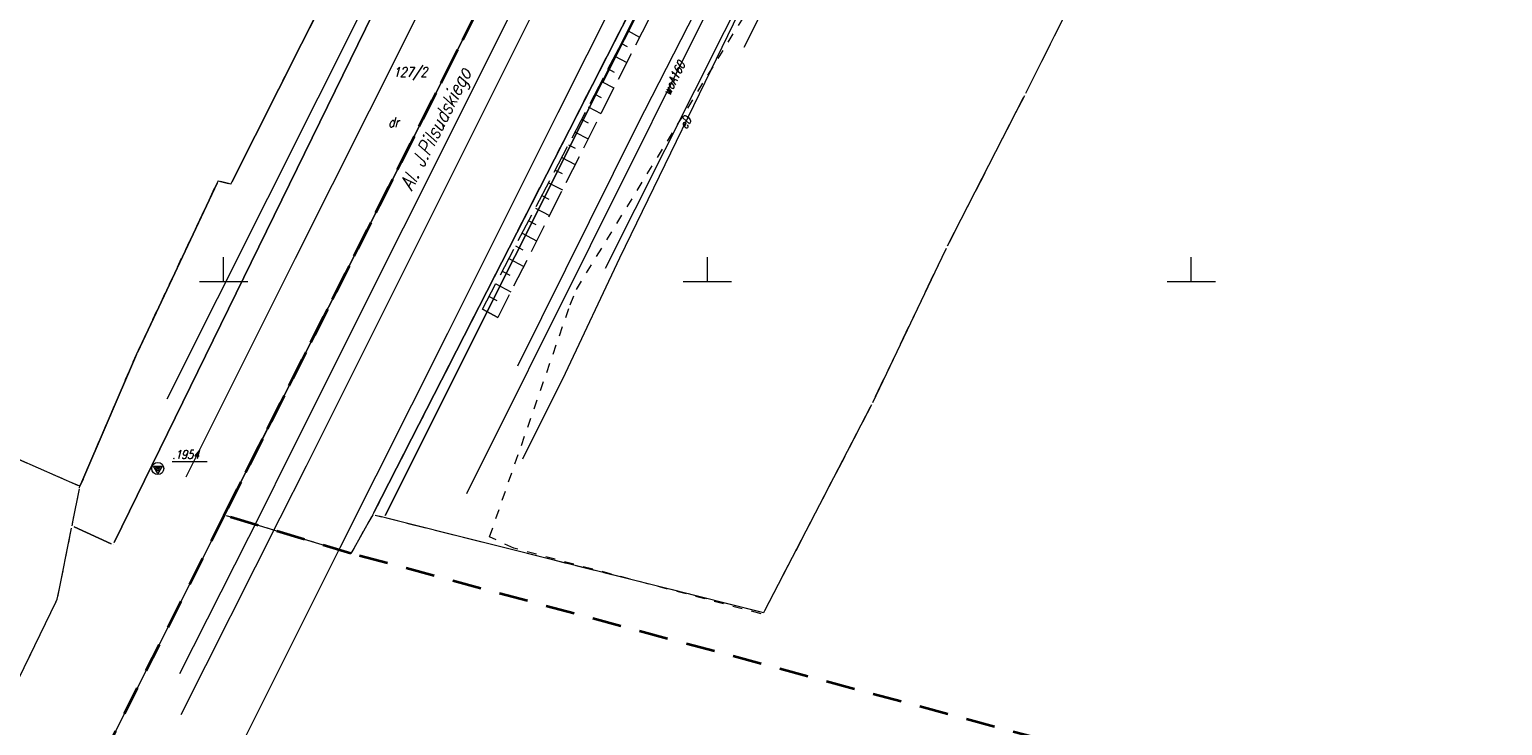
# Model space of a CAD drawing. Extents: x 7506644 to 7509529, y 5798919 to 5803521.
# Tile 4 of 25: x 7507380 to 7507532, y 5799304 to 5799376. Entities that reach past the tile are written whole.
import ezdxf

# ---------------------------------------------------------------- set-up
doc = ezdxf.new("R2010")
doc.units = 0
doc.header["$MEASUREMENT"] = 0
for name, pattern in [('4001', [0]), ('4002', [2, 1, -1]), ('4003', [3, 2, -1]), ('4004', [4, 3, -1]), ('4010', [5, 3, -2]), ('4214', [5, 3, -2]), ('4220', [3, 2, -1]), ('4230', [2, 1, -1])]:
    doc.linetypes.add(name, pattern=pattern)
for name, color, linetype, lineweight in [('1001_znak_oznaczajacy_punkt_zal', 7, 'CONTINUOUS', 18), ('1114_PUNKT_OSNOWY_SZCZEGOLOWEJ_', 7, 'CONTINUOUS', 18), ('1138_siatka_kwadratow_srodkowy_', 7, 'CONTINUOUS', 18), ('4512_KRAWEZNIK', 7, 'CONTINUOUS', 18), ('4711_WODA_OS_PRZEWODU', 5, 'CONTINUOUS', 18), ('4761_ENERGIA_PRZEWOD_-_OS', 1, 'CONTINUOUS', 18), ('5432_LAS_LISCIASTY', 104, 'CONTINUOUS', 18), ('6110', 7, 'CONTINUOUS', 18), ('6570', 7, 'CONTINUOUS', 18), ('6711', 5, 'CONTINUOUS', 18), ('6761', 1, 'CONTINUOUS', 18)]:
    doc.layers.add(name, color=color, linetype=linetype, lineweight=lineweight)
for name, color, linetype, lineweight, true_color in [('4741_GAZ_OS_PRZEWODU', 52, 'CONTINUOUS', 18, 0xbdbd00), ('4751_TELEFON_PRZEWOD_-_OS', 7, 'CONTINUOUS', 18, 0xff9100), ('5214_OBREB', 7, '4214', 35, 0x008000), ('5216_DZIALKA', 7, 'CONTINUOUS', 18, 0x008000), ('5220_KONTUR_KLASYFIKACYJNY', 7, '4220', 18, 0x008000), ('5230_KONTUR_UZYTKU_GRUNTOWEGO', 7, '4230', 18, 0x008000), ('5852_SKARPA_NIEUMOCNIONA', 7, 'CONTINUOUS', 18, 0xab744f), ('6216', 7, 'CONTINUOUS', 18, 0x008000)]:
    doc.layers.add(name, color=color, linetype=linetype, lineweight=lineweight, true_color=true_color)
doc.styles.get("Standard").update_dxf_attribs({"font": 'simplex.shx'})

# ---------------------------------------------------------------- blocks, each defined once
blk = doc.blocks.new('1001')
at = {"layer": '1001_znak_oznaczajacy_punkt_zal', "linetype": 'Continuous'}
blk.add_line((0, 0), (0, 0), dxfattribs=at)
blk = doc.blocks.new('1114')
at = {"layer": '1114_PUNKT_OSNOWY_SZCZEGOLOWEJ_', "linetype": 'Continuous'}
for p, q in [((-0.91, 0.52), (0.91, 0.52)), ((0, -1.05), (-0.91, 0.52)), ((-0.45, 0.26), (0.45, 0.26)), ((0, -0.52), (-0.45, 0.26)), ((0.91, 0.52), (0, -1.05)), ((0.45, 0.26), (0, -0.52))]:
    blk.add_line(p, q, dxfattribs=at)
for radius in [1.25, 0.05]:
    blk.add_circle((0, 0), radius, dxfattribs=at)
blk = doc.blocks.new('1138')
at = {"layer": '1138_siatka_kwadratow_srodkowy_', "linetype": 'Continuous'}
for p, q in [((0, 0), (0, 5)), ((-5, 0), (5, 0))]:
    blk.add_line(p, q, dxfattribs=at)

msp = doc.modelspace()

# ---------------------------------------------------------------- linework, layer by layer
at = {"layer": '4512_KRAWEZNIK', "linetype": '4001'}
for p, q in [((7507406.678, 5799331.722), (7507444.455, 5799407.201)), ((7507446.315, 5799406.462), (7507408.518, 5799330.903)), ((7507418.885, 5799375.253), (7507427.839, 5799393.134)), ((7507445.759, 5799389.757), (7507434.548, 5799367.435)), ((7507407.414, 5799352.384), (7507418.885, 5799375.253)), ((7507434.548, 5799367.435), (7507423.122, 5799344.604)), ((7507396.13, 5799329.781), (7507407.414, 5799352.384)), ((7507423.122, 5799344.604), (7507412.022, 5799322.436)), ((7507404.009, 5799326.352), (7507406.678, 5799331.722)), ((7507408.518, 5799330.903), (7507405.809, 5799325.503)), ((7507395.473, 5799309.442), (7507404.009, 5799326.352)), ((7507405.809, 5799325.503), (7507395.592, 5799305.183)), ((7507412.022, 5799322.436), (7507401.058, 5799300.553))]:
    msp.add_line(p, q, dxfattribs=at)
at = {"layer": '4711_WODA_OS_PRZEWODU', "linetype": '4001'}
msp.add_line((7507425.135, 5799328.065), (7507468.071, 5799414.244), dxfattribs=at)
at = {"layer": '4741_GAZ_OS_PRZEWODU', "linetype": '4001'}
msp.add_line((7507453.8, 5799374.22), (7507466.6, 5799399.72), dxfattribs=at)
at = {"layer": '4751_TELEFON_PRZEWOD_-_OS', "linetype": '4001'}
msp.add_line((7507452.33, 5799396.75), (7507439.14, 5799370.52), dxfattribs=at)
at = {"layer": '4761_ENERGIA_PRZEWOD_-_OS', "linetype": '4001'}
for p, q in [((7507451.77, 5799375.84), (7507464.74, 5799401.39)), ((7507454.62, 5799389.44), (7507442.73, 5799366.15)), ((7507394.18, 5799337.86), (7507415, 5799379.45)), ((7507453.84, 5799379), (7507440.9, 5799352.41)), ((7507439.47, 5799351.36), (7507451.77, 5799375.84)), ((7507442.73, 5799366.15), (7507430.38, 5799341.22)), ((7507440.9, 5799352.41), (7507435.3, 5799340.46)), ((7507435.3, 5799340.46), (7507430.88, 5799331.61))]:
    msp.add_line(p, q, dxfattribs=at)
at = {"layer": '5214_OBREB', "linetype": '4010'}
for points in [[(7506941.86, 5799851.5), (7507513.8, 5799552.72), (7507400.06, 5799325.82), (7507201.63, 5798931.14), (7507195.64, 5798919.23), (7507163.99, 5798944.12), (7507130.84, 5798962.72), (7507063.89, 5798992.75), (7507053.14, 5799007.6), (7507044.88, 5799035.14), (7507037.13, 5799045.14), (7507005.54, 5799054.24), (7506958.94, 5799055.53), (7506768.44, 5799129.49), (7506956.27, 5799490.74), (7506957.45, 5799622.62), (7506950.92, 5799783.61), (7506941.86, 5799851.5)], [(7507622.96, 5799765.71), (7507636.06, 5799762.71), (7507833.44, 5799714.55), (7508255.64, 5799610.41), (7508265.61, 5799606.74), (7508557.8, 5799532.04), (7508568.25, 5799529.29), (7508560.95, 5799527.44), (7508372.63, 5799473.61), (7508354.23, 5799469.56), (7508208.4, 5799427.14), (7508126.76, 5799403.73), (7508080.37, 5799392.13), (7508065.52, 5799391.22), (7507865.1, 5799340.7), (7507593.19, 5799272.16), (7507566.75, 5799275.5), (7507542.45, 5799287.05), (7507413.16, 5799321.87), (7507400.06, 5799325.82), (7507513.8, 5799552.72), (7507622.96, 5799765.71)]]:
    msp.add_lwpolyline(points, dxfattribs=at)
at = {"layer": '5216_DZIALKA', "linetype": '4001'}
for p, q in [((7507513.688, 5799552.497), (7507400.172, 5799326.043)), ((7507400.172, 5799326.043), (7507513.688, 5799552.497)), ((7507465.087, 5799487.607), (7507400.843, 5799360.273)), ((7507400.843, 5799360.273), (7507465.087, 5799487.607)), ((7507468.39, 5799486.105), (7507388.7, 5799322.985)), ((7507388.7, 5799322.985), (7507468.39, 5799486.105)), ((7507415.524, 5799326.093), (7507486.926, 5799465.917)), ((7507486.926, 5799465.917), (7507415.524, 5799326.093)), ((7507451.948, 5799396.286), (7507416.712, 5799325.794)), ((7507416.712, 5799325.794), (7507451.948, 5799396.286)), ((7507490.668, 5799385.016), (7507482.872, 5799369.424)), ((7507482.646, 5799368.978), (7507474.784, 5799353.632)), ((7507399.324, 5799360.164), (7507391.086, 5799342.656)), ((7507391.086, 5799342.656), (7507399.324, 5799360.164)), ((7507400.488, 5799360.113), (7507399.672, 5799360.327)), ((7507399.672, 5799360.327), (7507400.488, 5799360.113)), ((7507474.562, 5799353.184), (7507467.058, 5799337.456)), ((7507390.882, 5799342.2), (7507385.248, 5799329.04)), ((7507385.248, 5799329.04), (7507390.882, 5799342.2)), ((7507466.835, 5799337.008), (7507455.915, 5799315.952)), ((7507384.921, 5799328.91), (7507376.759, 5799332.49)), ((7507384.379, 5799324.965), (7507385.101, 5799328.565)), ((7507399.948, 5799325.597), (7507201.742, 5798931.363)), ((7507412.921, 5799321.942), (7507400.299, 5799325.748)), ((7507415.287, 5799325.652), (7507413.283, 5799322.088)), ((7507416.358, 5799325.631), (7507415.652, 5799325.809)), ((7507455.558, 5799315.791), (7507416.842, 5799325.509)), ((7507382.859, 5799317.375), (7507384.281, 5799324.475)), ((7507388.363, 5799322.864), (7507384.557, 5799324.616)), ((7507384.557, 5799324.616), (7507388.363, 5799322.864)), ((7507356.329, 5799262.725), (7507382.701, 5799316.905))]:
    msp.add_line(p, q, dxfattribs=at)
at = {"layer": '5220_KONTUR_KLASYFIKACYJNY', "linetype": '4003'}
msp.add_lwpolyline([(7507487.04, 5799466.14), (7507503.83, 5799457), (7507508.07, 5799454.69), (7507511.22, 5799425.19), (7507509.12, 5799420.49), (7507499.12, 5799401.34), (7507490.78, 5799385.24), (7507482.76, 5799369.2), (7507474.67, 5799353.41), (7507466.95, 5799337.23), (7507455.8, 5799315.73), (7507415.41, 5799325.87), (7507487.04, 5799466.14)], dxfattribs=at)
at = {"layer": '5230_KONTUR_UZYTKU_GRUNTOWEGO', "linetype": '4002'}
for points in [[(7507505.82, 5799556.89), (7507513.8, 5799552.72), (7507400.06, 5799325.82), (7507201.63, 5798931.14)], [(7507356.22, 5799262.5), (7507382.81, 5799317.13), (7507384.33, 5799324.72), (7507385.15, 5799328.81), (7507390.98, 5799342.43), (7507399.43, 5799360.39), (7507400.73, 5799360.05), (7507465.2, 5799487.83), (7507468.5, 5799486.33), (7507485.94, 5799521.29), (7507485.32, 5799521.69), (7507498.36, 5799548.76), (7507505.82, 5799556.89)], [(7507523.9, 5799538.31), (7507511.4, 5799513.82), (7507487.04, 5799466.14), (7507415.41, 5799325.87), (7507413.16, 5799321.87), (7507400.06, 5799325.82), (7507513.8, 5799552.72)], [(7507366.42, 5799548.1), (7507381.21, 5799540.8), (7507387.11, 5799537.78), (7507399.03, 5799531.88), (7507427.1, 5799517.85), (7507422.19, 5799507.63), (7507465.2, 5799487.83), (7507400.73, 5799360.05), (7507399.43, 5799360.39), (7507390.98, 5799342.43), (7507385.15, 5799328.81), (7507376.53, 5799332.59)]]:
    msp.add_lwpolyline(points, dxfattribs=at)
at = {"layer": '5432_LAS_LISCIASTY', "linetype": '4002'}
msp.add_lwpolyline([(7507455.54, 5799315.63), (7507429.98, 5799322.41), (7507427.49, 5799323.59), (7507435.82, 5799347.59), (7507436.46, 5799349.17), (7507456.07, 5799381.12), (7507476.42, 5799416.58), (7507477.83, 5799421.98), (7507477.83, 5799427), (7507480.81, 5799430.67), (7507479.48, 5799436.49), (7507496.76, 5799462.57), (7507515.8, 5799457.58), (7507517.82, 5799460.5), (7507531.21, 5799478.8), (7507542.43, 5799487.9), (7507573.21, 5799490.87)], dxfattribs=at)
at = {"layer": '5852_SKARPA_NIEUMOCNIONA', "linetype": '4001'}
for p, q in [((7507441.793, 5799375.894), (7507442.997, 5799375.265)), ((7507441.109, 5799374.586), (7507441.719, 5799374.267)), ((7507440.425, 5799373.278), (7507441.663, 5799372.631)), ((7507439.058, 5799370.662), (7507440.329, 5799369.998)), ((7507439.741, 5799371.97), (7507440.369, 5799371.642)), ((7507438.374, 5799369.355), (7507439.019, 5799369.017)), ((7507437.69, 5799368.047), (7507438.998, 5799367.363)), ((7507437.006, 5799366.739), (7507437.67, 5799366.392)), ((7507436.322, 5799365.431), (7507437.668, 5799364.727)), ((7507435.639, 5799364.123), (7507436.321, 5799363.766)), ((7507434.271, 5799361.507), (7507434.972, 5799361.141)), ((7507434.955, 5799362.815), (7507436.338, 5799362.092)), ((7507433.588, 5799360.199), (7507435.007, 5799359.457)), ((7507432.904, 5799358.891), (7507433.623, 5799358.515)), ((7507432.22, 5799357.583), (7507433.677, 5799356.822)), ((7507431.536, 5799356.275), (7507432.274, 5799355.89)), ((7507430.853, 5799354.968), (7507432.347, 5799354.186)), ((7507429.485, 5799352.352), (7507431.016, 5799351.551)), ((7507430.169, 5799353.66), (7507430.925, 5799353.264)), ((7507428.801, 5799351.044), (7507429.576, 5799350.639)), ((7507428.117, 5799349.736), (7507429.686, 5799348.916)), ((7507427.434, 5799348.428), (7507428.227, 5799348.013)), ((7507426.75, 5799347.12), (7507427.551, 5799346.698)), ((7507426.75, 5799347.12), (7507428.355, 5799346.281))]:
    msp.add_line(p, q, dxfattribs=at)
at = {"layer": '5852_SKARPA_NIEUMOCNIONA', "linetype": '4004'}
msp.add_lwpolyline([(7507426.75, 5799347.12), (7507443.16, 5799378.51), (7507452.3, 5799396.19), (7507462.33, 5799415.92), (7507473.32, 5799437.55), (7507483.76, 5799457.83), (7507477.7, 5799444.7), (7507472.33, 5799433.47), (7507462.44, 5799413.87), (7507451.16, 5799391.38), (7507440.34, 5799370.02), (7507428.35, 5799346.27), (7507426.75, 5799347.12)], dxfattribs=at)
at = {"layer": '6110', "linetype": 'Continuous'}
msp.add_line((7507394.69, 5799331.38), (7507398.287, 5799331.38), dxfattribs=at)

# ---------------------------------------------------------------- block references
at = {"layer": '1114_PUNKT_OSNOWY_SZCZEGOLOWEJ_', "xscale": 0.5, "yscale": 0.5}
msp.add_blockref('1114', (7507393.19, 5799330.65), dxfattribs=at)
at = {"layer": '1138_siatka_kwadratow_srodkowy_', "xscale": 0.5, "yscale": 0.5}
for p in [(7507400, 5799350), (7507450, 5799350), (7507500, 5799350)]:
    msp.add_blockref('1138', p, dxfattribs=at)
at = {"layer": '5216_DZIALKA', "xscale": 0.5, "yscale": 0.5}
for p in [(7507482.76, 5799369.2), (7507482.76, 5799369.2), (7507399.43, 5799360.39), (7507399.43, 5799360.39), (7507399.43, 5799360.39), (7507399.43, 5799360.39), (7507400.73, 5799360.05), (7507400.73, 5799360.05), (7507400.73, 5799360.05), (7507400.73, 5799360.05), (7507474.67, 5799353.41), (7507474.67, 5799353.41), (7507390.98, 5799342.43), (7507390.98, 5799342.43), (7507390.98, 5799342.43), (7507390.98, 5799342.43), (7507466.95, 5799337.23), (7507466.95, 5799337.23), (7507385.15, 5799328.81), (7507385.15, 5799328.81), (7507385.15, 5799328.81), (7507385.15, 5799328.81), (7507400.06, 5799325.82), (7507400.06, 5799325.82), (7507400.06, 5799325.82), (7507400.06, 5799325.82), (7507415.41, 5799325.87), (7507415.41, 5799325.87), (7507415.41, 5799325.87), (7507415.41, 5799325.87), (7507416.6, 5799325.57), (7507416.6, 5799325.57), (7507416.6, 5799325.57), (7507416.6, 5799325.57), (7507384.33, 5799324.72), (7507384.33, 5799324.72), (7507384.33, 5799324.72), (7507384.33, 5799324.72), (7507388.59, 5799322.76), (7507388.59, 5799322.76), (7507388.59, 5799322.76), (7507388.59, 5799322.76), (7507413.16, 5799321.87), (7507413.16, 5799321.87), (7507382.81, 5799317.13), (7507382.81, 5799317.13), (7507455.8, 5799315.73), (7507455.8, 5799315.73)]:
    msp.add_blockref('1001', p, dxfattribs=at)

# ---------------------------------------------------------------- texts
at = {"layer": '6110', "oblique": 15, "width": 0.8}
msp.add_text('.1954', height=0.9, dxfattribs=at).set_placement((7507394.69, 5799331.65))
at = {"layer": '6216', "oblique": 15, "width": 0.8}
msp.add_text('127/2', height=1, dxfattribs=at).set_placement((7507417.529, 5799371.148))
msp.add_text('dr', height=1, rotation=359.97, dxfattribs=at).set_placement((7507417.007, 5799365.952))
at = {"layer": '6570', "oblique": 15, "width": 0.8}
msp.add_text(' Al. J.Pilsudskiego', height=1.5, rotation=63.19707, dxfattribs=at).set_placement((7507419.074, 5799358.56))
at = {"layer": '6711', "oblique": 15, "width": 0.8}
msp.add_text('woA160', height=0.9, rotation=63.50413, dxfattribs=at).set_placement((7507446.108, 5799369.153))
at = {"layer": '6761', "oblique": 15, "width": 0.8}
msp.add_text('eD', height=0.9, rotation=64.05874, dxfattribs=at).set_placement((7507447.855, 5799365.682))

doc.saveas('drawing.dxf')
